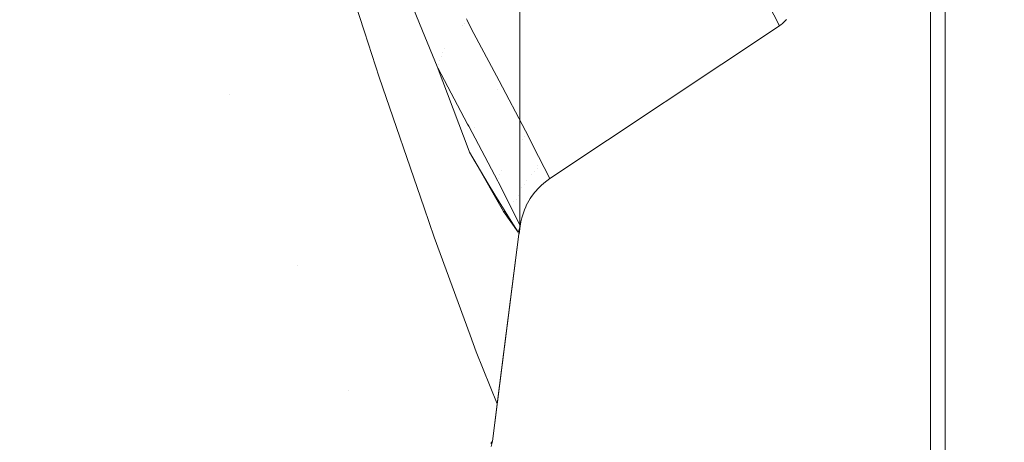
# Model space of a CAD drawing. Header units: millimetres. Extents: x -174 to 174, y -184 to 184.
# Tile 16 of 35: x 52 to 110, y -119 to -94. Entities that reach past the tile are written whole.
import ezdxf

# ---------------------------------------------------------------- set-up
doc = ezdxf.new("R2010")
doc.units = ezdxf.units.MM
doc.header["$LTSCALE"] = 5.08
doc.layers.add('Lighting-LED', color=7, linetype='Continuous', lineweight=5, true_color=0x000000)

# ---------------------------------------------------------------- blocks, each defined once
blk = doc.blocks.new('Group-1')
at = {"layer": 'Lighting-LED', "color": 18, "linetype": 'Continuous', "lineweight": 5}
for points, invisible_edges in [([(-4935.163, -563.12, -462.712), (-4987.26, -599.484, -372.478), (-4921.314, -892.84, -486.699)], 10), ([(-4922.18, -567.845, -487.199), (-4922.18, -892.84, -487.199), (-4989.802, -856.367, -370.075), (-4989.802, -604.205, -370.075)], 10), ([(-4988.936, -604.205, -369.575), (-4988.936, -856.367, -369.575), (-4921.314, -892.84, -486.699), (-4987.26, -599.484, -372.478)], 14), ([(-5014.177, -836.446, -346.052), (-5176.79, -836.445, -346.052), (-5176.739, -621.733, -346.052)], 9), ([(-5176.739, -621.733, -346.052), (-5014.229, -621.72, -346.052), (-5014.177, -836.446, -346.052)], 9), ([(-5014.229, -622.319, -345.857), (-5014.203, -730.007, -345.921), (-5014.177, -836.446, -346.052), (-5014.229, -621.72, -346.052)], 8), ([(-5014.203, -730.007, -345.921), (-5013.804, -835.232, -346.05), (-5013.81, -835.245, -346.05)], 9), ([(-5014.203, -730.007, -345.921), (-4998.488, -824.31, -346.037), (-4998.681, -824.48, -346.037), (-4998.749, -824.533, -346.037)], 11), ([(-4998.359, -824.168, -346.037), (-4998.387, -824.201, -346.037), (-4998.488, -824.31, -346.037), (-5014.203, -730.007, -345.921)], 12), ([(-5014.203, -730.007, -345.921), (-5014.064, -835.951, -346.051), (-5014.119, -836.19, -346.051)], 9), ([(-5014.203, -730.007, -345.921), (-5013.657, -834.954, -346.05), (-5013.804, -835.232, -346.05)], 9), ([(-5013.81, -835.245, -346.05), (-5013.839, -835.308, -346.05), (-5014.203, -730.007, -345.921)], 10), ([(-5014.203, -730.007, -345.921), (-5013.49, -834.689, -346.05), (-5013.566, -834.81, -346.05)], 9), ([(-4998.749, -824.533, -346.037), (-4998.782, -824.557, -346.037), (-5014.203, -730.007, -345.921)], 10), ([(-5014.203, -730.007, -345.921), (-5014.054, -835.905, -346.051), (-5014.064, -835.951, -346.051)], 9), ([(-5014.119, -836.19, -346.051), (-5014.124, -836.211, -346.051), (-5014.203, -730.007, -345.921)], 10), ([(-5013.566, -834.81, -346.05), (-5013.657, -834.954, -346.05), (-5014.203, -730.007, -345.921)], 10), ([(-5014.203, -730.007, -345.921), (-5012.666, -833.811, -346.049), (-5012.906, -834.015, -346.049)], 9), ([(-5012.906, -834.015, -346.049), (-5012.937, -834.046, -346.049), (-5013.088, -834.194, -346.049), (-5014.203, -730.007, -345.921)], 12), ([(-4998.782, -824.557, -346.037), (-5012.41, -833.626, -346.048), (-5014.203, -730.007, -345.921)], 10), ([(-5014.124, -836.211, -346.051), (-5014.177, -836.446, -346.052), (-5014.203, -730.007, -345.921)], 9), ([(-5014.203, -730.007, -345.921), (-5013.959, -835.604, -346.051), (-5013.993, -835.712, -346.051)], 9), ([(-5014.203, -730.007, -345.921), (-5013.839, -835.308, -346.05), (-5013.907, -835.475, -346.051)], 9), ([(-5014.203, -730.007, -345.921), (-5013.3, -834.435, -346.049), (-5013.49, -834.689, -346.05)], 9), ([(-5013.088, -834.194, -346.049), (-5013.275, -834.407, -346.049), (-5014.203, -730.007, -345.921)], 10), ([(-5014.203, -730.007, -345.921), (-5012.41, -833.626, -346.048), (-5012.583, -833.751, -346.048)], 9), ([(-5013.993, -835.712, -346.051), (-5014.054, -835.905, -346.051), (-5014.203, -730.007, -345.921)], 10), ([(-5013.907, -835.475, -346.051), (-5013.959, -835.604, -346.051), (-5014.203, -730.007, -345.921)], 10), ([(-5013.275, -834.407, -346.049), (-5013.3, -834.435, -346.049), (-5014.203, -730.007, -345.921)], 10), ([(-5012.583, -833.751, -346.048), (-5012.666, -833.811, -346.049), (-5014.203, -730.007, -345.921)], 10), ([(-5026.545, -815.244, -143.743), (-5023.405, -824.907, -174.959), (-5024.557, -814.059, -162.716)], 10), ([(-5023.405, -824.907, -174.959), (-5024.358, -814.494, -164.52), (-5024.557, -814.059, -162.716)], 9), ([(-5022.568, -818.608, -183.662), (-5024.358, -814.494, -164.52), (-5023.405, -824.907, -174.959)], 10), ([(-5026.545, -815.244, -143.743), (-5036.571, -815.79, -134.3), (-5031.427, -828.62, -174.884)], 11), ([(-5031.427, -828.62, -174.884), (-5023.405, -824.907, -174.959), (-5026.545, -815.244, -143.743)], 9), ([(-5003.701, -815.094, -227.34), (-5017.345, -824.129, -227.025), (-5017.307, -824.209, -227.462)], 9), ([(-5003.448, -815.62, -230.229), (-5003.701, -815.094, -227.34), (-5017.307, -824.209, -227.462)], 10), ([(-5045.134, -833.461, -174.884), (-5031.427, -828.62, -174.884), (-5036.571, -815.79, -134.3), (-5049.188, -820.246, -134.3)], 15), ([(-5017.307, -824.209, -227.462), (-5017.071, -824.699, -230.161), (-5003.448, -815.62, -230.229)], 10), ([(-5001.811, -818.72, -258.027), (-5003.448, -815.62, -230.229), (-5017.071, -824.699, -230.161)], 10), ([(-5023.405, -824.907, -174.959), (-5022.53, -827.6, -183.659), (-5022.568, -818.608, -183.662)], 10), ([(-5021.796, -820.382, -191.918), (-5022.568, -818.608, -183.662), (-5022.53, -827.6, -183.659)], 10), ([(-5017.071, -824.699, -230.161), (-5015.42, -827.824, -258.238), (-5001.811, -818.72, -258.027)], 10), ([(-5000.23, -821.712, -284.853), (-5001.811, -818.72, -258.027), (-5015.42, -827.824, -258.238)], 10), ([(-5020.407, -819.43, -195.739), (-5017.801, -824.72, -227.42), (-5017.617, -824.558, -227.43), (-5020.222, -819.268, -195.753)], 15), ([(-5020.185, -819.07, -195.786), (-5020.222, -819.268, -195.753), (-5017.617, -824.558, -227.43)], 11), ([(-5020.185, -819.07, -195.786), (-5017.478, -824.395, -227.445), (-5017.345, -824.129, -227.025)], 11), ([(-5017.617, -824.558, -227.43), (-5017.478, -824.395, -227.445), (-5020.185, -819.07, -195.786)], 11), ([(-5020.901, -819.982, -195.68), (-5018.294, -825.274, -227.375), (-5018.141, -825.079, -227.392), (-5020.747, -819.788, -195.703)], 15), ([(-5020.747, -819.788, -195.703), (-5018.141, -825.079, -227.392), (-5017.977, -824.895, -227.407), (-5020.583, -819.604, -195.722)], 15), ([(-5020.583, -819.604, -195.722), (-5017.977, -824.895, -227.407), (-5017.801, -824.72, -227.42), (-5020.407, -819.43, -195.739)], 15), ([(-5021.748, -820.497, -192.521), (-5021.796, -820.382, -191.918), (-5022.53, -827.6, -183.659)], 10), ([(-5022.53, -827.6, -183.659), (-5021.512, -821.073, -195.532), (-5021.748, -820.497, -192.521)], 9), ([(-5021.286, -820.616, -195.597), (-5018.678, -825.912, -227.309), (-5018.563, -825.691, -227.333), (-5021.17, -820.396, -195.627)], 15), ([(-5021.17, -820.396, -195.627), (-5018.563, -825.691, -227.333), (-5018.435, -825.478, -227.355), (-5021.042, -820.185, -195.655)], 15), ([(-5021.042, -820.185, -195.655), (-5018.435, -825.478, -227.355), (-5018.294, -825.274, -227.375), (-5020.901, -819.982, -195.68)], 15), ([(-5020.844, -822.7, -204.048), (-5021.512, -821.073, -195.532), (-5022.53, -827.6, -183.659)], 10), ([(-5018.778, -826.138, -227.283), (-5021.397, -820.834, -195.566), (-5021.496, -821.042, -195.536)], 11), ([(-5021.496, -821.042, -195.536), (-5018.865, -826.373, -227.255), (-5018.778, -826.138, -227.283)], 11), ([(-5020.844, -822.7, -204.048), (-5018.865, -826.373, -227.255), (-5021.496, -821.042, -195.536)], 11), ([(-5018.678, -825.912, -227.309), (-5021.286, -820.616, -195.597), (-5021.397, -820.834, -195.566)], 11), ([(-5021.397, -820.834, -195.566), (-5018.778, -826.138, -227.283), (-5018.678, -825.912, -227.309)], 11), ([(-5015.42, -827.824, -258.238), (-5013.855, -830.786, -284.85), (-5000.23, -821.712, -284.853)], 10), ([(-5000.155, -821.86, -288.034), (-5000.23, -821.712, -284.853), (-5013.855, -830.786, -284.85)], 10), ([(-5013.855, -830.786, -284.85), (-5013.781, -830.931, -287.969), (-5000.153, -821.862, -288.095), (-5000.155, -821.86, -288.034)], 10), ([(-5000.153, -821.862, -288.095), (-5013.781, -830.931, -287.969), (-5013.776, -830.941, -288.179)], 9), ([(-4999.455, -823.235, -317.616), (-5000.153, -821.862, -288.095), (-5013.776, -830.941, -288.179)], 10), ([(-5022.53, -827.6, -183.659), (-5019.875, -835.355, -216.389), (-5020.844, -822.7, -204.048)], 10), ([(-5018.931, -826.608, -227.226), (-5020.844, -822.7, -204.048), (-5019.962, -824.848, -215.285)], 9), ([(-5020.844, -822.7, -204.048), (-5018.931, -826.608, -227.226), (-5018.865, -826.373, -227.255)], 11), ([(-5019.875, -835.355, -216.389), (-5019.962, -824.848, -215.285), (-5020.844, -822.7, -204.048)], 9), ([(-5013.776, -830.941, -288.179), (-5013.08, -832.308, -317.658), (-4999.455, -823.235, -317.616)], 10), ([(-4998.782, -824.557, -346.037), (-4999.455, -823.235, -317.616), (-5013.08, -832.308, -317.658)], 10), ([(-4999.455, -823.235, -317.616), (-4998.749, -824.533, -346.037), (-4998.681, -824.48, -346.037)], 9), ([(-4998.681, -824.48, -346.037), (-4999.045, -823.494, -317.594), (-4999.455, -823.235, -317.616)], 11), ([(-4999.455, -823.235, -317.616), (-4998.782, -824.557, -346.037), (-4998.749, -824.533, -346.037)], 8), ([(-4998.488, -824.31, -346.037), (-4998.857, -823.466, -317.591), (-4998.95, -823.555, -317.589)], 11), ([(-4998.387, -824.201, -346.037), (-4998.768, -823.371, -317.593), (-4998.857, -823.466, -317.591), (-4998.488, -824.31, -346.037)], 7), ([(-4998.768, -823.371, -317.593), (-4998.387, -824.201, -346.037), (-4998.359, -824.168, -346.037)], 9), ([(-4998.62, -824.433, -346.037), (-4998.95, -823.555, -317.589), (-4999.045, -823.494, -317.594)], 11), ([(-4999.045, -823.494, -317.594), (-4998.681, -824.48, -346.037), (-4998.62, -824.433, -346.037)], 9), ([(-4998.95, -823.555, -317.589), (-4998.5, -824.322, -346.037), (-4998.488, -824.31, -346.037)], 9), ([(-4998.95, -823.555, -317.589), (-4998.62, -824.433, -346.037), (-4998.5, -824.322, -346.037)], 9), ([(-5015.56, -828.519, -258.169), (-5017.617, -824.558, -227.43), (-5017.801, -824.72, -227.42), (-5015.744, -828.682, -258.162)], 15), ([(-5015.523, -828.323, -258.188), (-5017.478, -824.395, -227.445), (-5017.617, -824.558, -227.43)], 11), ([(-5017.617, -824.558, -227.43), (-5015.56, -828.519, -258.169), (-5015.523, -828.323, -258.188)], 11), ([(-5017.478, -824.395, -227.445), (-5017.307, -824.209, -227.462), (-5017.345, -824.129, -227.025)], 9), ([(-5017.071, -824.699, -230.161), (-5017.307, -824.209, -227.462), (-5017.478, -824.395, -227.445)], 10), ([(-5017.071, -824.699, -230.161), (-5017.478, -824.395, -227.445), (-5015.523, -828.323, -258.188)], 11), ([(-5013.08, -832.308, -317.658), (-5012.41, -833.626, -346.048), (-4998.782, -824.557, -346.037)], 8), ([(-4998.488, -824.31, -346.037), (-4998.5, -824.322, -346.037), (-4998.62, -824.433, -346.037), (-4998.681, -824.48, -346.037)], 8), ([(-5022.53, -827.6, -183.659), (-5023.405, -824.907, -174.959), (-5031.427, -828.62, -174.884)], 10), ([(-5018.995, -826.842, -227.195), (-5019.962, -824.848, -215.285), (-5019.092, -826.966, -226.368)], 9), ([(-5019.962, -824.848, -215.285), (-5018.995, -826.842, -227.195), (-5018.931, -826.608, -227.226)], 11), ([(-5019.092, -826.966, -226.368), (-5019.962, -824.848, -215.285), (-5019.875, -835.355, -216.389)], 10), ([(-5016.083, -829.042, -258.142), (-5018.141, -825.079, -227.392), (-5018.294, -825.274, -227.375), (-5016.236, -829.238, -258.129)], 15), ([(-5015.919, -828.857, -258.153), (-5017.977, -824.895, -227.407), (-5018.141, -825.079, -227.392), (-5016.083, -829.042, -258.142)], 15), ([(-5015.744, -828.682, -258.162), (-5017.801, -824.72, -227.42), (-5017.977, -824.895, -227.407), (-5015.919, -828.857, -258.153)], 15), ([(-5015.523, -828.323, -258.188), (-5015.42, -827.824, -258.238), (-5017.071, -824.699, -230.161)], 9), ([(-5016.504, -829.656, -258.099), (-5018.563, -825.691, -227.333), (-5018.678, -825.912, -227.309), (-5016.619, -829.878, -258.081)], 15), ([(-5016.376, -829.443, -258.115), (-5018.435, -825.478, -227.355), (-5018.563, -825.691, -227.333), (-5016.504, -829.656, -258.099)], 15), ([(-5016.236, -829.238, -258.129), (-5018.294, -825.274, -227.375), (-5018.435, -825.478, -227.355), (-5016.376, -829.443, -258.115)], 15), ([(-5018.865, -826.373, -227.255), (-5018.931, -826.608, -227.226), (-5016.876, -830.579, -258.019)], 11), ([(-5016.719, -830.105, -258.062), (-5018.778, -826.138, -227.283), (-5018.865, -826.373, -227.255), (-5016.805, -830.341, -258.041)], 15), ([(-5016.876, -830.579, -258.019), (-5016.805, -830.341, -258.041), (-5018.865, -826.373, -227.255)], 11), ([(-5016.619, -829.878, -258.081), (-5018.678, -825.912, -227.309), (-5018.778, -826.138, -227.283), (-5016.719, -830.105, -258.062)], 15), ([(-5019.875, -835.355, -216.389), (-5019.278, -837.097, -223.742), (-5019.092, -826.966, -226.368)], 10), ([(-5017.188, -832.001, -256.733), (-5019.092, -826.966, -226.368), (-5019.278, -837.097, -223.742)], 10), ([(-5019.092, -826.966, -226.368), (-5019.045, -827.055, -227.167), (-5018.995, -826.842, -227.195)], 10), ([(-5019.045, -827.055, -227.167), (-5019.092, -826.966, -226.368), (-5017.188, -832.001, -256.733)], 8), ([(-5018.995, -826.842, -227.195), (-5019.045, -827.055, -227.167), (-5017.29, -830.384, -256.92)], 9), ([(-5018.931, -826.608, -227.226), (-5018.995, -826.842, -227.195), (-5017.223, -830.511, -258.047)], 11), ([(-5017.29, -830.384, -256.92), (-5017.223, -830.511, -258.047), (-5018.995, -826.842, -227.195)], 10), ([(-5017.223, -830.511, -258.047), (-5016.876, -830.579, -258.019), (-5018.931, -826.608, -227.226)], 11), ([(-5017.188, -832.001, -256.733), (-5017.29, -830.384, -256.92), (-5019.045, -827.055, -227.167)], 9), ([(-5022.53, -827.6, -183.659), (-5031.427, -828.62, -174.884), (-5027.356, -838.771, -216.338)], 11), ([(-5027.356, -838.771, -216.338), (-5019.875, -835.355, -216.389), (-5022.53, -827.6, -183.659)], 9), ([(-5013.855, -830.786, -284.85), (-5015.42, -827.824, -258.238), (-5015.523, -828.323, -258.188)], 10), ([(-5041.927, -843.917, -216.338), (-5027.356, -838.771, -216.338), (-5031.427, -828.62, -174.884), (-5045.134, -833.461, -174.884)], 15), ([(-5015.919, -828.857, -258.153), (-5014.418, -831.637, -288.157), (-5014.243, -831.462, -288.163), (-5015.744, -828.682, -258.162)], 15), ([(-5015.744, -828.682, -258.162), (-5014.243, -831.462, -288.163), (-5014.058, -831.299, -288.168), (-5015.56, -828.519, -258.169)], 15), ([(-5015.523, -828.323, -258.188), (-5015.56, -828.519, -258.169), (-5014.058, -831.299, -288.168)], 11), ([(-5015.523, -828.323, -258.188), (-5013.931, -831.13, -288.173), (-5013.855, -830.786, -284.85)], 11), ([(-5014.058, -831.299, -288.168), (-5013.931, -831.13, -288.173), (-5015.523, -828.323, -258.188)], 11), ([(-5016.376, -829.443, -258.115), (-5014.874, -832.224, -288.131), (-5014.734, -832.019, -288.141), (-5016.236, -829.238, -258.129)], 15), ([(-5016.236, -829.238, -258.129), (-5014.734, -832.019, -288.141), (-5014.581, -831.823, -288.15), (-5016.083, -829.042, -258.142)], 15), ([(-5016.083, -829.042, -258.142), (-5014.581, -831.823, -288.15), (-5014.418, -831.637, -288.157), (-5015.919, -828.857, -258.153)], 15), ([(-5016.719, -830.105, -258.062), (-5015.216, -832.888, -288.095), (-5015.116, -832.66, -288.108), (-5016.619, -829.878, -258.081)], 15), ([(-5016.619, -829.878, -258.081), (-5015.116, -832.66, -288.108), (-5015.001, -832.438, -288.12), (-5016.504, -829.656, -258.099)], 15), ([(-5016.504, -829.656, -258.099), (-5015.001, -832.438, -288.12), (-5014.874, -832.224, -288.131), (-5016.376, -829.443, -258.115)], 15), ([(-5017.223, -830.511, -258.047), (-5017.29, -830.384, -256.92), (-5017.188, -832.001, -256.733), (-5017.171, -832.048, -257.013)], 10), ([(-5016.876, -830.579, -258.019), (-5015.372, -833.363, -288.066), (-5015.302, -833.124, -288.081), (-5016.805, -830.341, -258.041)], 15), ([(-5016.805, -830.341, -258.041), (-5015.302, -833.124, -288.081), (-5015.216, -832.888, -288.095), (-5016.719, -830.105, -258.062)], 15), ([(-5017.223, -830.511, -258.047), (-5015.433, -833.595, -288.05), (-5015.372, -833.363, -288.066)], 11), ([(-5015.372, -833.363, -288.066), (-5016.876, -830.579, -258.019), (-5017.223, -830.511, -258.047)], 11), ([(-5015.433, -833.595, -288.05), (-5017.223, -830.511, -258.047), (-5015.497, -833.783, -287.298)], 9), ([(-5015.497, -833.783, -287.298), (-5017.223, -830.511, -258.047), (-5016.067, -833.94, -277.365)], 10), ([(-5017.223, -830.511, -258.047), (-5017.171, -832.048, -257.013), (-5016.067, -833.94, -277.365)], 9), ([(-5013.781, -830.931, -287.969), (-5013.855, -830.786, -284.85), (-5013.931, -831.13, -288.173)], 10), ([(-5013.931, -831.13, -288.173), (-5013.776, -830.941, -288.179), (-5013.781, -830.931, -287.969)], 9), ([(-5013.08, -832.308, -317.658), (-5013.776, -830.941, -288.179), (-5013.931, -831.13, -288.173)], 10), ([(-5013.479, -833.38, -317.618), (-5014.418, -831.637, -288.157), (-5014.581, -831.823, -288.15), (-5013.643, -833.566, -317.614)], 15), ([(-5013.304, -833.205, -317.622), (-5014.243, -831.462, -288.163), (-5014.418, -831.637, -288.157), (-5013.479, -833.38, -317.618)], 15), ([(-5013.12, -833.042, -317.625), (-5014.058, -831.299, -288.168), (-5014.243, -831.462, -288.163), (-5013.304, -833.205, -317.622)], 15), ([(-5013.111, -832.847, -317.634), (-5013.931, -831.13, -288.173), (-5014.058, -831.299, -288.168)], 11), ([(-5014.058, -831.299, -288.168), (-5013.12, -833.042, -317.625), (-5013.111, -832.847, -317.634)], 11), ([(-5013.931, -831.13, -288.173), (-5013.111, -832.847, -317.634), (-5013.08, -832.308, -317.658)], 11), ([(-5019.278, -837.097, -223.742), (-5017.139, -842.932, -258.489), (-5017.188, -832.001, -256.733)], 10), ([(-5017.139, -842.932, -258.489), (-5017.171, -832.048, -257.013), (-5017.188, -832.001, -256.733)], 9), ([(-5016.846, -832.62, -264.326), (-5017.171, -832.048, -257.013), (-5017.139, -842.932, -258.489)], 10), ([(-5016.067, -833.94, -277.365), (-5017.171, -832.048, -257.013), (-5016.846, -832.62, -264.326)], 8), ([(-5013.935, -833.967, -317.603), (-5014.874, -832.224, -288.131), (-5015.001, -832.438, -288.12), (-5014.062, -834.181, -317.596)], 15), ([(-5013.795, -833.762, -317.609), (-5014.734, -832.019, -288.141), (-5014.874, -832.224, -288.131), (-5013.935, -833.967, -317.603)], 15), ([(-5013.643, -833.566, -317.614), (-5014.581, -831.823, -288.15), (-5014.734, -832.019, -288.141), (-5013.795, -833.762, -317.609)], 15), ([(-5017.139, -842.932, -258.489), (-5016.78, -843.912, -264.323), (-5016.846, -832.62, -264.326)], 10), ([(-5016.846, -832.62, -264.326), (-5016.78, -843.912, -264.323), (-5015.533, -847.003, -291.963)], 9), ([(-5015.533, -847.003, -291.963), (-5015.166, -835.579, -302.176), (-5016.846, -832.62, -264.326)], 9), ([(-5015.663, -834.593, -287.242), (-5016.846, -832.62, -264.326), (-5015.166, -835.579, -302.176)], 9), ([(-5015.663, -834.593, -287.242), (-5016.067, -833.94, -277.365), (-5016.846, -832.62, -264.326)], 10), ([(-5014.177, -834.404, -317.589), (-5015.116, -832.66, -288.108), (-5015.216, -832.888, -288.095), (-5014.276, -834.633, -317.582)], 15), ([(-5014.062, -834.181, -317.596), (-5015.001, -832.438, -288.12), (-5015.116, -832.66, -288.108), (-5014.177, -834.404, -317.589)], 15), ([(-5012.41, -833.626, -346.048), (-5013.08, -832.308, -317.658), (-5013.111, -832.847, -317.634)], 10), ([(-5015.372, -833.363, -288.066), (-5015.433, -833.595, -288.05), (-5014.808, -835.147, -317.572)], 11), ([(-5015.302, -833.124, -288.081), (-5015.372, -833.363, -288.066), (-5014.541, -834.977, -317.573)], 11), ([(-5014.808, -835.147, -317.572), (-5014.541, -834.977, -317.573), (-5015.372, -833.363, -288.066)], 11), ([(-5014.276, -834.633, -317.582), (-5015.216, -832.888, -288.095), (-5015.302, -833.124, -288.081), (-5014.362, -834.869, -317.573)], 15), ([(-5014.541, -834.977, -317.573), (-5014.362, -834.869, -317.573), (-5015.302, -833.124, -288.081)], 11), ([(-5013.088, -834.194, -346.049), (-5013.479, -833.38, -317.618), (-5013.643, -833.566, -317.614), (-5013.275, -834.407, -346.049)], 7), ([(-5012.937, -834.046, -346.049), (-5013.304, -833.205, -317.622), (-5013.479, -833.38, -317.618)], 11), ([(-5013.479, -833.38, -317.618), (-5013.088, -834.194, -346.049), (-5012.937, -834.046, -346.049)], 9), ([(-5012.906, -834.015, -346.049), (-5013.12, -833.042, -317.625), (-5013.304, -833.205, -317.622)], 11), ([(-5013.304, -833.205, -317.622), (-5012.937, -834.046, -346.049), (-5012.906, -834.015, -346.049)], 9), ([(-5013.111, -832.847, -317.634), (-5013.12, -833.042, -317.625), (-5012.666, -833.811, -346.049)], 11), ([(-5012.906, -834.015, -346.049), (-5012.666, -833.811, -346.049), (-5013.12, -833.042, -317.625)], 10), ([(-5012.666, -833.811, -346.049), (-5012.583, -833.751, -346.048), (-5013.111, -832.847, -317.634)], 10), ([(-5013.111, -832.847, -317.634), (-5012.583, -833.751, -346.048), (-5012.41, -833.626, -346.048)], 9), ([(-5056.877, -847.827, -216.338), (-5041.927, -843.917, -216.338), (-5045.134, -833.461, -174.884), (-5059.199, -837.139, -174.884)], 15), ([(-5016.067, -833.94, -277.365), (-5015.663, -834.593, -287.242), (-5015.497, -833.783, -287.298)], 10), ([(-5015.496, -833.786, -287.321), (-5015.497, -833.783, -287.298), (-5015.663, -834.593, -287.242)], 10), ([(-5015.496, -833.786, -287.321), (-5015.663, -834.593, -287.242), (-5015.051, -835.579, -302.176)], 9), ([(-5015.433, -833.595, -288.05), (-5015.497, -833.783, -287.298), (-5015.496, -833.786, -287.321)], 9), ([(-5015.496, -833.786, -287.321), (-5015.48, -833.818, -288.035), (-5015.433, -833.595, -288.05)], 10), ([(-5015.051, -835.579, -302.176), (-5014.561, -836.379, -320.179), (-5015.496, -833.786, -287.321)], 10), ([(-5014.561, -836.379, -320.179), (-5014.293, -836.805, -336.906), (-5015.496, -833.786, -287.321)], 10), ([(-5015.48, -833.818, -288.035), (-5015.496, -833.786, -287.321), (-5014.293, -836.805, -336.906)], 10), ([(-5014.808, -835.147, -317.572), (-5015.433, -833.595, -288.05), (-5015.48, -833.818, -288.035)], 3), ([(-5014.808, -835.147, -317.572), (-5015.48, -833.818, -288.035), (-5014.293, -836.805, -336.906)], 10), ([(-5013.566, -834.81, -346.05), (-5013.935, -833.967, -317.603), (-5014.062, -834.181, -317.596)], 11), ([(-5013.49, -834.689, -346.05), (-5013.795, -833.762, -317.609), (-5013.935, -833.967, -317.603)], 11), ([(-5013.935, -833.967, -317.603), (-5013.566, -834.81, -346.05), (-5013.49, -834.689, -346.05)], 9), ([(-5013.275, -834.407, -346.049), (-5013.643, -833.566, -317.614), (-5013.795, -833.762, -317.609)], 11), ([(-5013.795, -833.762, -317.609), (-5013.3, -834.435, -346.049), (-5013.275, -834.407, -346.049)], 9), ([(-5013.795, -833.762, -317.609), (-5013.49, -834.689, -346.05), (-5013.3, -834.435, -346.049)], 9), ([(-5013.81, -835.245, -346.05), (-5014.177, -834.404, -317.589), (-5014.276, -834.633, -317.582)], 11), ([(-5013.804, -835.232, -346.05), (-5014.062, -834.181, -317.596), (-5014.177, -834.404, -317.589)], 11), ([(-5014.177, -834.404, -317.589), (-5013.81, -835.245, -346.05), (-5013.804, -835.232, -346.05)], 9), ([(-5013.804, -835.232, -346.05), (-5013.657, -834.954, -346.05), (-5014.062, -834.181, -317.596)], 10), ([(-5014.062, -834.181, -317.596), (-5013.657, -834.954, -346.05), (-5013.566, -834.81, -346.05)], 9), ([(-5015.166, -835.579, -302.176), (-5015.051, -835.579, -302.176), (-5015.663, -834.593, -287.242)], 8), ([(-5014.064, -835.951, -346.051), (-5014.541, -834.977, -317.573), (-5014.808, -835.147, -317.572)], 11), ([(-5014.808, -835.147, -317.572), (-5014.159, -836.428, -346.052), (-5014.124, -836.211, -346.051)], 8), ([(-5014.808, -835.147, -317.572), (-5014.119, -836.19, -346.051), (-5014.064, -835.951, -346.051)], 9), ([(-5014.124, -836.211, -346.051), (-5014.119, -836.19, -346.051), (-5014.808, -835.147, -317.572)], 10), ([(-5014.159, -836.428, -346.052), (-5014.808, -835.147, -317.572), (-5014.19, -836.544, -343.711)], 10), ([(-5014.293, -836.805, -336.906), (-5014.19, -836.544, -343.711), (-5014.808, -835.147, -317.572)], 10), ([(-5014.054, -835.905, -346.051), (-5014.362, -834.869, -317.573), (-5014.541, -834.977, -317.573)], 11), ([(-5014.541, -834.977, -317.573), (-5014.064, -835.951, -346.051), (-5014.054, -835.905, -346.051)], 9), ([(-5013.959, -835.604, -346.051), (-5014.276, -834.633, -317.582), (-5014.362, -834.869, -317.573)], 11), ([(-5014.054, -835.905, -346.051), (-5013.993, -835.712, -346.051), (-5014.362, -834.869, -317.573)], 10), ([(-5014.362, -834.869, -317.573), (-5013.993, -835.712, -346.051), (-5013.959, -835.604, -346.051)], 9), ([(-5013.959, -835.604, -346.051), (-5013.907, -835.475, -346.051), (-5014.276, -834.633, -317.582)], 10), ([(-5014.276, -834.633, -317.582), (-5013.839, -835.308, -346.05), (-5013.81, -835.245, -346.05)], 9), ([(-5014.276, -834.633, -317.582), (-5013.907, -835.475, -346.051), (-5013.839, -835.308, -346.05)], 9), ([(-5019.278, -837.097, -223.742), (-5019.875, -835.355, -216.389), (-5027.356, -838.771, -216.338)], 10), ([(-5015.533, -847.003, -291.963), (-5014.734, -840.78, -316.559), (-5015.166, -835.579, -302.176)], 10), ([(-5014.293, -836.805, -336.906), (-5015.166, -835.579, -302.176), (-5014.734, -840.78, -316.559)], 10), ([(-5015.166, -835.579, -302.176), (-5014.293, -836.805, -336.906), (-5014.561, -836.379, -320.179)], 8), ([(-5014.561, -836.379, -320.179), (-5015.051, -835.579, -302.176), (-5015.166, -835.579, -302.176)], 8), ([(-5014.177, -836.446, -346.052), (-5014.124, -836.211, -346.051), (-5014.159, -836.428, -346.052)], 9), ([(-5176.79, -836.445, -346.052), (-5014.219, -836.772, -346.052), (-5034.375, -857.292, -346.052), (-5049.749, -861.582, -346.052)], 11), ([(-5014.177, -836.446, -346.052), (-5014.219, -836.772, -346.052), (-5176.79, -836.445, -346.052)], 10), ([(-5014.219, -836.772, -346.052), (-5025.426, -854.147, -346.052), (-5034.375, -857.292, -346.052)], 9), ([(-5025.426, -854.147, -346.052), (-5014.219, -836.772, -346.052), (-5015.818, -849.223, -346.052)], 9), ([(-5015.818, -849.223, -346.052), (-5014.235, -836.893, -343.979), (-5014.19, -836.544, -343.711), (-5014.239, -836.925, -340.296)], 9), ([(-5015.818, -849.223, -346.052), (-5014.219, -836.772, -346.052), (-5014.226, -836.828, -345.893)], 8), ([(-5014.226, -836.828, -345.893), (-5014.232, -836.87, -345.729), (-5015.818, -849.223, -346.052)], 10), ([(-5014.232, -836.87, -345.729), (-5014.235, -836.899, -345.563), (-5015.818, -849.223, -346.052)], 10), ([(-5014.237, -836.915, -345.226), (-5014.236, -836.902, -345.058), (-5014.235, -836.893, -343.979), (-5015.818, -849.223, -346.052)], 12), ([(-5014.235, -836.899, -345.563), (-5014.237, -836.914, -345.395), (-5015.818, -849.223, -346.052)], 10), ([(-5014.237, -836.914, -345.395), (-5014.237, -836.915, -345.226), (-5015.818, -849.223, -346.052)], 10), ([(-5014.293, -836.805, -336.906), (-5014.734, -840.78, -316.559), (-5014.239, -836.925, -340.296)], 9), ([(-5014.239, -836.925, -340.296), (-5014.19, -836.544, -343.711), (-5014.293, -836.805, -336.906)], 8), ([(-5014.228, -836.912, -345.431), (-5014.237, -836.914, -345.395), (-5014.235, -836.899, -345.563)], 9), ([(-5014.229, -836.902, -345.058), (-5014.236, -836.902, -345.058), (-5014.237, -836.915, -345.226), (-5014.229, -836.915, -345.226)], 4), ([(-5014.228, -836.912, -345.431), (-5014.228, -836.914, -345.395), (-5014.237, -836.914, -345.395)], 10), ([(-5014.237, -836.914, -345.395), (-5014.228, -836.914, -345.395), (-5014.228, -836.914, -345.389)], 9), ([(-5014.228, -836.914, -345.389), (-5014.229, -836.915, -345.229), (-5014.237, -836.915, -345.226), (-5014.237, -836.914, -345.395)], 10), ([(-5014.229, -836.915, -345.229), (-5014.229, -836.915, -345.226), (-5014.237, -836.915, -345.226)], 10), ([(-5014.19, -836.544, -343.711), (-5014.235, -836.893, -343.979), (-5014.159, -836.428, -346.052)], 10), ([(-5014.235, -836.893, -343.979), (-5014.205, -836.772, -346.052), (-5014.159, -836.428, -346.052)], 9), ([(-5014.235, -836.893, -343.979), (-5014.21, -836.8, -345.972), (-5014.205, -836.772, -346.052)], 11), ([(-5014.235, -836.893, -343.979), (-5014.214, -836.828, -345.893), (-5014.21, -836.8, -345.972)], 11), ([(-5014.235, -836.893, -343.979), (-5014.217, -836.849, -345.811), (-5014.214, -836.828, -345.893)], 11), ([(-5014.235, -836.893, -343.979), (-5014.22, -836.87, -345.729), (-5014.217, -836.849, -345.811)], 11), ([(-5014.225, -836.896, -345.589), (-5014.235, -836.899, -345.563), (-5014.232, -836.87, -345.729)], 9), ([(-5014.235, -836.893, -343.979), (-5014.225, -836.896, -345.589), (-5014.22, -836.87, -345.729)], 9), ([(-5014.225, -836.896, -345.589), (-5014.235, -836.893, -343.979), (-5014.229, -836.902, -345.058), (-5014.227, -836.899, -345.323)], 13), ([(-5014.225, -836.896, -345.589), (-5014.225, -836.898, -345.563), (-5014.235, -836.899, -345.563)], 10), ([(-5014.235, -836.899, -345.563), (-5014.225, -836.898, -345.563), (-5014.228, -836.912, -345.431)], 9), ([(-5014.22, -836.867, -345.745), (-5014.232, -836.87, -345.729), (-5014.226, -836.828, -345.893)], 9), ([(-5014.22, -836.867, -345.745), (-5014.22, -836.87, -345.729), (-5014.232, -836.87, -345.729)], 10), ([(-5014.232, -836.87, -345.729), (-5014.22, -836.87, -345.729), (-5014.225, -836.896, -345.589)], 9), ([(-5014.227, -836.899, -345.323), (-5014.229, -836.902, -345.058), (-5014.229, -836.915, -345.226)], 9), ([(-5014.229, -836.915, -345.226), (-5014.229, -836.915, -345.229), (-5014.228, -836.914, -345.389), (-5014.227, -836.899, -345.323)], 12), ([(-5014.227, -836.899, -345.323), (-5014.228, -836.914, -345.395), (-5014.228, -836.912, -345.431), (-5014.225, -836.898, -345.563)], 9), ([(-5014.227, -836.899, -345.323), (-5014.228, -836.914, -345.389), (-5014.228, -836.914, -345.395)], 9), ([(-5014.225, -836.898, -345.563), (-5014.225, -836.896, -345.589), (-5014.227, -836.899, -345.323)], 10), ([(-5014.213, -836.826, -345.899), (-5014.226, -836.828, -345.893), (-5014.219, -836.772, -346.052)], 9), ([(-5014.213, -836.826, -345.899), (-5014.214, -836.828, -345.893), (-5014.226, -836.828, -345.893)], 10), ([(-5014.226, -836.828, -345.893), (-5014.214, -836.828, -345.893), (-5014.22, -836.867, -345.745)], 9), ([(-5014.22, -836.867, -345.745), (-5014.214, -836.828, -345.893), (-5014.217, -836.849, -345.811)], 10), ([(-5014.217, -836.849, -345.811), (-5014.22, -836.87, -345.729), (-5014.22, -836.867, -345.745)], 9), ([(-5014.159, -836.428, -346.052), (-5014.205, -836.772, -346.052), (-5014.219, -836.772, -346.052), (-5014.177, -836.446, -346.052)], 8), ([(-5014.219, -836.772, -346.052), (-5014.205, -836.772, -346.052), (-5014.213, -836.826, -345.899)], 8), ([(-5014.21, -836.8, -345.972), (-5014.214, -836.828, -345.893), (-5014.213, -836.826, -345.899)], 9), ([(-5014.213, -836.826, -345.899), (-5014.205, -836.772, -346.052), (-5014.21, -836.8, -345.972)], 10), ([(-5019.278, -837.097, -223.742), (-5027.356, -838.771, -216.338), (-5024.38, -846.194, -258.459)], 11), ([(-5024.38, -846.194, -258.459), (-5017.139, -842.932, -258.489), (-5019.278, -837.097, -223.742)], 9), ([(-5015.818, -849.223, -316.883), (-5015.818, -849.223, -346.052), (-5014.239, -836.925, -340.296), (-5014.734, -840.78, -316.559)], 10), ([(-5039.582, -851.563, -258.459), (-5024.38, -846.194, -258.459), (-5027.356, -838.771, -216.338), (-5041.927, -843.917, -216.338)], 15), ([(-5014.734, -840.78, -316.559), (-5015.637, -847.812, -301.047), (-5015.818, -849.223, -316.883)], 9), ([(-5014.734, -840.78, -316.559), (-5015.533, -847.003, -291.963), (-5015.637, -847.812, -301.047)], 8), ([(-5016.78, -843.912, -264.323), (-5017.139, -842.932, -258.489), (-5024.38, -846.194, -258.459)], 10), ([(-5055.18, -855.642, -258.459), (-5039.582, -851.563, -258.459), (-5041.927, -843.917, -216.338), (-5056.877, -847.827, -216.338)], 15), ([(-5015.533, -847.003, -291.963), (-5016.78, -843.912, -264.323), (-5024.38, -846.194, -258.459)], 10), ([(-5038.11, -856.36, -301.038), (-5022.512, -850.851, -301.038), (-5024.38, -846.194, -258.459), (-5039.582, -851.563, -258.459)], 15), ([(-5024.38, -846.194, -258.459), (-5022.512, -850.851, -301.038), (-5015.533, -847.003, -291.963)], 11), ([(-5022.512, -850.851, -301.038), (-5015.637, -847.812, -301.047), (-5015.533, -847.003, -291.963)], 9), ([(-5015.818, -849.223, -316.883), (-5015.637, -847.812, -301.047), (-5022.512, -850.851, -301.038)], 10), ([(-5025.426, -854.147, -346.052), (-5015.818, -849.223, -346.052), (-5015.847, -849.384, -346.052), (-5015.888, -849.541, -346.052)], 9), ([(-5022.512, -850.851, -301.038), (-5015.9, -849.359, -319.581), (-5015.818, -849.223, -316.883)], 9), ([(-5015.818, -849.223, -346.052), (-5015.818, -849.223, -316.883), (-5015.9, -849.359, -319.581)], 8), ([(-5015.9, -849.359, -319.581), (-5015.847, -849.384, -346.052), (-5015.818, -849.223, -346.052)], 9)]:
    blk.add_3dface(points, dxfattribs=dict(at, invisible_edges=invisible_edges))
for points in [[(-4988.936, -604.205, -369.575), (-4989.802, -604.205, -370.075), (-4989.802, -856.367, -370.075), (-4988.936, -856.367, -369.575)], [(-5014.235, -836.893, -343.979), (-5014.236, -836.902, -345.058), (-5014.229, -836.902, -345.058)]]:
    blk.add_3dface(points, dxfattribs=at)
at = {"layer": 'Lighting-LED', "color": 0, "flags": 1}
for tag in ['Yoke', 'Weight', 'Weight', 'Wattage', '3D_Symbol_Name', 'Candlepower', 'Body', 'Model_Name', 'Beam_Angle', 'Field_Angle', 'Remarks', 'Beam_Angle_2', 'Field_Angle_2', 'Num_Channels', 'Frame_Size', 'Device_Type', 'FixtureID', 'Frame_Size', 'Base', 'Lens', 'Inst_Type', 'Lamp']:
    blk.add_attdef(tag, (-4365.465, 1246.738), '', height=0.18, dxfattribs=at)

msp = doc.modelspace()

# ---------------------------------------------------------------- block references
at = {"layer": 'Lighting-LED', "color": 7}
msp.add_blockref('Group-1', (5095.474, 730.464), dxfattribs=at)

doc.saveas('drawing.dxf')
